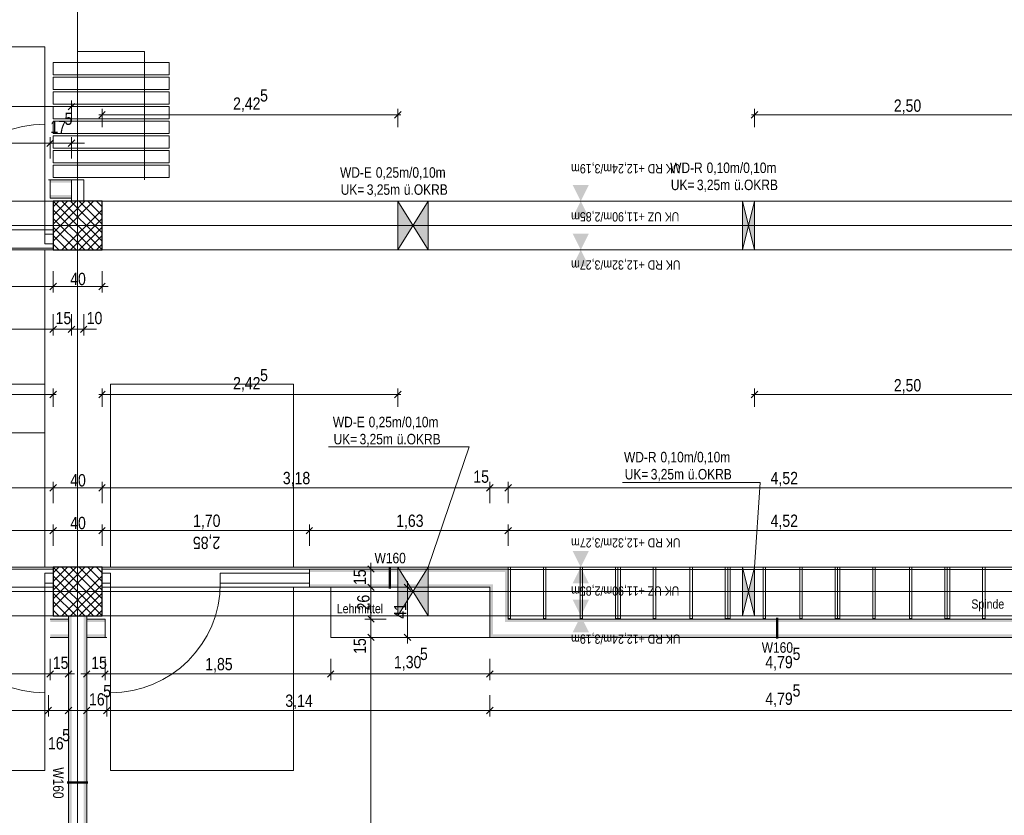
# Model space of a CAD drawing. Extents: x -620 to 300, y 62 to 1112.
# Tile 117 of 235: x -300 to -139, y 513 to 643. Entities that reach past the tile are written whole.
import ezdxf
from ezdxf.lldxf.tags import DXFTag

# ---------------------------------------------------------------- set-up
doc = ezdxf.new("R2010")
doc.units = 0
doc.layers.get('0').update_dxf_attribs({"lineweight": 13})
for name, color, linetype, lineweight, true_color in [('00 -Bauelemente -Gipskarton', 7, 'Continuous', 9, 0xff7fe6), ('30 -33 Aussenwände- 3 Aussenstützen', 7, 'Continuous', 50, 0x0000dd), ('30 -34 Innenwände- 11 Durchbruch', 4, 'Continuous', 9, 0x00ffff), ('30 -34 Innenwände- 2 nichttragend', 7, 'Continuous', 18, 0xff7fe6), ('30 -34 Innenwände- 4 Türen_Fenster', 9, 'Continuous', 15, 0x808080), ('30 -35 Decken- 1 Konstruktion-Träger- Stahlbeton', 7, 'Continuous', 13, 0x33aa00), ('30 -38 konstruktive Einbauten-Mobile Trennwand', 7, 'Continuous', 9, 0x944cff), ('60- 61 allgemeine Ausstattung- 1 Möbel', 9, 'Continuous', 9, 0x808080), ('70 -72 Beschriftung- 1 Beschriftung allgemein', 7, 'Continuous', 9, 0xff6633), ('70 -72 Beschriftung- 8 barrierefrei', 7, 'grob-A06CPVE1L0', 9, 0x888888), ('70 -76 Bemaßung- 2 Allgemein', 9, 'Continuous', 5, 0x808080)]:
    doc.layers.add(name, color=color, linetype=linetype, lineweight=lineweight, true_color=true_color)
doc.layers.add('70 -71 Achsen- 1 Gebäudeachsen', color=7, linetype='STRICHPUNKT2-A06CPVE5L0', lineweight=18)
doc.layers.add('70 -75 Raumstempel- 3 Wandstempel', color=7, linetype='Continuous', lineweight=50)
doc.styles.get("Standard").update_dxf_attribs({"font": 'ARIALN.TTF'})
tags = doc.linetypes.add('grob-A06CPVE1L0', pattern=[14, 3, -8, 3]).pattern_tags.tags
tags[8:9] = [DXFTag(74, 4), DXFTag(75, 0), DXFTag(340, '0'), DXFTag(46, 0.0), DXFTag(50, 0.0), DXFTag(44, 0.0), DXFTag(45, 0.0)]
tags[6:7] = [DXFTag(74, 4), DXFTag(75, 0), DXFTag(340, '0'), DXFTag(46, 0.0), DXFTag(50, 0.0), DXFTag(44, 0.0), DXFTag(45, 0.0)]
tags[4:5] = [DXFTag(74, 4), DXFTag(75, 0), DXFTag(340, '0'), DXFTag(46, 0.0), DXFTag(50, 0.0), DXFTag(44, 0.0), DXFTag(45, 0.0)]
tags = doc.linetypes.add('STRICHPUNKT2-A06CPVE5L0', pattern=[12.7, 6.35, -3.175, 0, -3.175]).pattern_tags.tags
tags[10:11] = [DXFTag(74, 4), DXFTag(75, 0), DXFTag(340, '0'), DXFTag(46, 0.0), DXFTag(50, 0.0), DXFTag(44, 0.0), DXFTag(45, 0.0)]
tags[8:9] = [DXFTag(74, 4), DXFTag(75, 0), DXFTag(340, '0'), DXFTag(46, 0.0), DXFTag(50, 0.0), DXFTag(44, 0.0), DXFTag(45, 0.0)]
tags[6:7] = [DXFTag(74, 4), DXFTag(75, 0), DXFTag(340, '0'), DXFTag(46, 0.0), DXFTag(50, 0.0), DXFTag(44, 0.0), DXFTag(45, 0.0)]
tags[4:5] = [DXFTag(74, 4), DXFTag(75, 0), DXFTag(340, '0'), DXFTag(46, 0.0), DXFTag(50, 0.0), DXFTag(44, 0.0), DXFTag(45, 0.0)]

# ---------------------------------------------------------------- blocks, each defined once
blk = doc.blocks.new('Referenz-A06CPVE6L0')
at = {"layer": '00 -Bauelemente -Gipskarton', "color": 0, "linetype": 'Continuous', "lineweight": 0, "ltscale": 0.13}
for p, q in [((-294.58, 608.5), (-294.58, 608.75)), ((-294.58, 608.25), (-294.58, 608.5)), ((-294.58, 606), (-294.58, 606.25)), ((-294.58, 605.75), (-294.58, 606)), ((-294.58, 552.9), (-294.58, 553.15)), ((-294.58, 552.65), (-294.58, 552.9)), ((-286.58, 553.15), (-286.58, 552.9)), ((-286.58, 552.9), (-286.58, 552.65)), ((-294.58, 550.4), (-294.58, 550.65)), ((-286.58, 550.65), (-286.58, 550.4)), ((-294.58, 550.15), (-294.58, 550.4)), ((-286.58, 550.4), (-286.58, 550.15))]:
    blk.add_line(p, q, dxfattribs=at)
for points in [[(-291.58, 616.95), (-295.08, 616.95), (-291.58, 616.7), (-295.08, 616.7)], [(-291.58, 616.7), (-295.08, 616.7), (-291.58, 616.45), (-295.08, 616.45)], [(-291.58, 614.45), (-295.08, 614.45), (-291.58, 614.2), (-295.08, 614.2)], [(-291.58, 614.2), (-295.08, 614.2), (-291.58, 613.95), (-295.08, 613.95)], [(-220.23, 552.9), (-219.98, 553.15), (-252.58, 552.9), (-252.58, 553.15)], [(-220.48, 552.65), (-220.23, 552.9), (-252.58, 552.65), (-252.58, 552.9)], [(-220.23, 544.7), (-220.23, 552.9), (-220.48, 544.45), (-220.48, 552.65)], [(-219.98, 544.95), (-219.98, 553.15), (-220.23, 544.7), (-220.23, 552.9)], [(-222.73, 550.4), (-222.48, 550.65), (-252.58, 550.4), (-252.58, 550.65)], [(-222.48, 542.45), (-222.48, 550.65), (-222.73, 542.2), (-222.73, 550.4)], [(-222.98, 550.15), (-222.73, 550.4), (-252.58, 550.15), (-252.58, 550.4)], [(-222.73, 542.2), (-222.73, 550.4), (-222.98, 541.95), (-222.98, 550.15)], [(-292.08, 544.7), (-292.08, 544.95), (-295.08, 544.7), (-295.08, 544.95)], [(-292.08, 544.45), (-292.08, 544.7), (-295.08, 544.45), (-295.08, 544.7)], [(-292.08, 388.45), (-291.83, 388.45), (-292.08, 545.45), (-291.83, 545.45)], [(-291.83, 388.45), (-291.58, 388.45), (-291.83, 545.45), (-291.58, 545.45)], [(-289.58, 388.45), (-289.33, 388.45), (-289.58, 545.45), (-289.33, 545.45)], [(-289.33, 388.45), (-289.08, 388.45), (-289.33, 545.45), (-289.08, 545.45)], [(-289.08, 544.7), (-286.08, 544.7), (-289.08, 544.95), (-286.08, 544.95)], [(-289.08, 544.45), (-286.08, 544.45), (-289.08, 544.7), (-286.08, 544.7)], [(-220.23, 544.7), (-220.48, 544.45), (-127.08, 544.7), (-127.08, 544.45)], [(-219.98, 544.95), (-220.23, 544.7), (-127.08, 544.95), (-127.08, 544.7)], [(-292.08, 542.2), (-292.08, 542.45), (-295.08, 542.2), (-295.08, 542.45)], [(-292.08, 541.95), (-292.08, 542.2), (-295.08, 541.95), (-295.08, 542.2)], [(-289.08, 542.2), (-286.08, 542.2), (-289.08, 542.45), (-286.08, 542.45)], [(-289.08, 541.95), (-286.08, 541.95), (-289.08, 542.2), (-286.08, 542.2)], [(-222.73, 542.2), (-222.98, 541.95), (-127.08, 542.2), (-127.08, 541.95)], [(-222.48, 542.45), (-222.73, 542.2), (-127.08, 542.45), (-127.08, 542.2)]]:
    blk.add_solid(points, dxfattribs=at)
at = {"layer": '30 -33 Aussenwände- 3 Aussenstützen', "color": 0, "lineweight": 9}
for p, q in [((-294.58, 613.45), (-286.58, 605.45)), ((-287.99, 613.45), (-294.58, 606.87)), ((-289.41, 613.45), (-294.58, 608.28)), ((-290.82, 613.45), (-294.58, 609.7)), ((-292.24, 613.45), (-294.58, 611.11)), ((-293.65, 613.45), (-294.58, 612.52)), ((-294.58, 612.04), (-287.99, 605.45)), ((-293.16, 613.45), (-286.58, 606.87)), ((-286.58, 612.04), (-293.16, 605.45)), ((-291.75, 613.45), (-286.58, 608.28)), ((-290.34, 613.45), (-286.58, 609.7)), ((-288.92, 613.45), (-286.58, 611.11)), ((-287.51, 613.45), (-286.58, 612.52)), ((-294.58, 610.62), (-289.41, 605.45)), ((-286.58, 610.62), (-291.75, 605.45)), ((-290.58, 610.45), (-290.58, 608.45)), ((-294.58, 609.21), (-290.82, 605.45)), ((-291.58, 609.45), (-289.58, 609.45)), ((-286.58, 609.21), (-290.34, 605.45)), ((-294.58, 607.8), (-292.24, 605.45)), ((-286.58, 607.8), (-288.92, 605.45)), ((-294.58, 606.38), (-293.65, 605.45)), ((-286.58, 606.38), (-287.51, 605.45)), ((-294.58, 553.45), (-286.58, 545.45)), ((-287.99, 553.45), (-294.58, 546.87)), ((-289.41, 553.45), (-294.58, 548.28)), ((-290.82, 553.45), (-294.58, 549.7)), ((-292.24, 553.45), (-294.58, 551.11)), ((-293.65, 553.45), (-294.58, 552.52)), ((-293.16, 553.45), (-286.58, 546.87)), ((-291.75, 553.45), (-286.58, 548.28)), ((-290.34, 553.45), (-286.58, 549.7)), ((-288.92, 553.45), (-286.58, 551.11)), ((-287.51, 553.45), (-286.58, 552.52)), ((-294.58, 552.04), (-287.99, 545.45)), ((-294.58, 550.62), (-289.41, 545.45)), ((-286.58, 552.04), (-293.16, 545.45)), ((-286.58, 550.62), (-291.75, 545.45)), ((-294.58, 549.21), (-290.82, 545.45)), ((-291.58, 549.45), (-289.58, 549.45)), ((-290.58, 550.45), (-290.58, 548.45)), ((-286.58, 549.21), (-290.34, 545.45)), ((-294.58, 547.8), (-292.24, 545.45)), ((-286.58, 547.8), (-288.92, 545.45)), ((-294.58, 546.38), (-293.65, 545.45)), ((-286.58, 546.38), (-287.51, 545.45))]:
    blk.add_line(p, q, dxfattribs=at)
at = {"layer": '30 -33 Aussenwände- 3 Aussenstützen', "color": 0, "linetype": 'Continuous', "lineweight": 25, "ltscale": 0.25}
for p, q in [((-286.58, 613.45), (-294.58, 613.45)), ((-294.58, 613.45), (-294.58, 605.45)), ((-286.58, 605.45), (-286.58, 613.45)), ((-294.58, 605.45), (-286.58, 605.45)), ((-286.58, 553.45), (-294.58, 553.45)), ((-294.58, 553.45), (-294.58, 545.45)), ((-286.58, 545.45), (-286.58, 553.45)), ((-294.58, 545.45), (-286.58, 545.45))]:
    blk.add_line(p, q, dxfattribs=at)
at = {"layer": '30 -34 Innenwände- 11 Durchbruch', "color": 0, "linetype": 'Continuous', "ltscale": 0.13}
for p, q in [((-238.08, 613.45), (-233.08, 613.45)), ((-233.08, 613.45), (-238.08, 605.45)), ((-233.08, 605.45), (-238.08, 613.45)), ((-238.08, 605.45), (-238.08, 613.45)), ((-233.08, 605.45), (-233.08, 613.45)), ((-181.58, 613.45), (-179.58, 613.45)), ((-179.58, 613.45), (-181.58, 605.45)), ((-179.58, 605.45), (-181.58, 613.45)), ((-181.58, 605.45), (-181.58, 613.45)), ((-179.58, 605.45), (-179.58, 613.45)), ((-238.08, 605.45), (-233.08, 605.45)), ((-181.58, 605.45), (-179.58, 605.45)), ((-249.43, 573.19), (-226.4, 573.19)), ((-226.4, 573.19), (-233.08, 553.45)), ((-201.26, 567.35), (-178.65, 567.35)), ((-179.58, 553.45), (-178.65, 567.35)), ((-238.08, 553.45), (-233.08, 553.45)), ((-233.08, 553.45), (-238.08, 545.45)), ((-233.08, 545.45), (-238.08, 553.45)), ((-238.08, 545.45), (-238.08, 553.45)), ((-233.08, 545.45), (-233.08, 553.45)), ((-181.58, 553.45), (-179.58, 553.45)), ((-179.58, 553.45), (-181.58, 545.45)), ((-179.58, 545.45), (-181.58, 553.45)), ((-181.58, 545.45), (-181.58, 553.45)), ((-179.58, 545.45), (-179.58, 553.45)), ((-238.08, 545.45), (-233.08, 545.45)), ((-181.58, 545.45), (-179.58, 545.45))]:
    blk.add_line(p, q, dxfattribs=at)
for points in [[(-238.08, 605.45), (-238.08, 613.45), (-235.58, 609.45)], [(-233.08, 613.45), (-233.08, 605.45), (-235.58, 609.45)], [(-181.58, 605.45), (-181.58, 613.45), (-180.58, 609.45)], [(-179.58, 605.45), (-180.58, 609.45), (-179.58, 613.45)], [(-238.08, 545.45), (-238.08, 553.45), (-235.58, 549.45)], [(-233.08, 553.45), (-233.08, 545.45), (-235.58, 549.45)], [(-181.58, 545.45), (-181.58, 553.45), (-180.58, 549.45)], [(-179.58, 545.45), (-180.58, 549.45), (-179.58, 553.45)]]:
    blk.add_solid(points, dxfattribs=at)
at = {"layer": '30 -34 Innenwände- 2 nichttragend', "color": 0, "linetype": 'Continuous', "ltscale": 0.18}
for p, q in [((-295.38, 616.95), (-295.08, 616.95)), ((-295.08, 616.95), (-291.58, 616.95)), ((-295.08, 616.95), (-295.08, 616.7)), ((-291.58, 613.95), (-291.58, 616.95)), ((-295.08, 616.7), (-295.08, 616.45)), ((-295.08, 616.45), (-295.08, 614.45)), ((-295.08, 614.45), (-295.08, 614.2)), ((-295.08, 614.2), (-295.08, 613.95)), ((-295.08, 613.95), (-291.58, 613.95)), ((-294.58, 608.75), (-294.58, 606)), ((-294.58, 608.75), (-294.58, 608.5)), ((-294.58, 608.5), (-294.58, 608.25)), ((-294.58, 608.25), (-294.58, 606.25)), ((-294.58, 606.25), (-294.58, 606)), ((-294.58, 606), (-294.58, 605.75)), ((-294.58, 606), (-294.58, 605.75)), ((-294.58, 553.15), (-294.58, 550.4)), ((-294.58, 553.15), (-294.58, 552.9)), ((-294.58, 552.9), (-294.58, 552.65)), ((-294.58, 552.65), (-294.58, 550.65)), ((-286.58, 552.9), (-286.58, 553.15)), ((-286.58, 552.9), (-286.58, 553.15)), ((-286.58, 552.65), (-286.58, 552.9)), ((-286.58, 550.15), (-286.58, 552.9)), ((-286.58, 550.65), (-286.58, 552.65)), ((-252.58, 553.15), (-219.98, 553.15)), ((-252.58, 552.9), (-252.58, 553.15)), ((-252.58, 552.9), (-252.58, 553.15)), ((-252.58, 552.65), (-252.58, 552.9)), ((-252.58, 550.15), (-252.58, 552.9)), ((-252.58, 550.65), (-252.58, 552.65)), ((-129.58, 553.45), (-219.98, 553.45)), ((-219.98, 553.15), (-219.98, 544.95)), ((-294.58, 550.65), (-294.58, 550.4)), ((-286.58, 550.4), (-286.58, 550.65)), ((-252.58, 550.4), (-252.58, 550.65)), ((-294.58, 550.4), (-294.58, 550.15)), ((-294.58, 550.4), (-294.58, 550.15)), ((-286.58, 550.15), (-286.58, 550.4)), ((-252.58, 550.15), (-252.58, 550.4)), ((-252.58, 550.15), (-222.98, 550.15)), ((-222.98, 550.15), (-222.98, 541.95)), ((-292.08, 544.95), (-295.08, 544.95)), ((-289.08, 545.45), (-292.08, 545.45)), ((-292.08, 388.45), (-292.08, 545.45)), ((-292.08, 544.95), (-292.08, 541.95)), ((-289.08, 388.45), (-289.08, 545.45)), ((-286.08, 544.95), (-289.08, 544.95)), ((-286.08, 544.95), (-286.08, 544.7)), ((-286.08, 544.7), (-286.08, 544.45)), ((-286.08, 542.45), (-286.08, 544.45)), ((-127.08, 544.95), (-219.98, 544.95)), ((-292.08, 541.95), (-295.08, 541.95)), ((-286.08, 541.95), (-289.08, 541.95)), ((-286.08, 542.45), (-286.08, 542.2)), ((-286.08, 542.2), (-286.08, 541.95)), ((-285.78, 541.95), (-286.08, 541.95)), ((-127.08, 541.95), (-222.98, 541.95))]:
    blk.add_line(p, q, dxfattribs=at)
at = {"layer": '30 -34 Innenwände- 4 Türen_Fenster', "color": 0, "linetype": 'grob-A06CPVE1L0', "ltscale": 0.15}
for p, q in [((-295.98, 608.05), (-295.98, 626.05)), ((-294.58, 608.75), (-328.58, 608.75)), ((-294.58, 605.75), (-328.58, 605.75)), ((-294.58, 553.15), (-328.58, 553.15)), ((-286.58, 553.15), (-252.58, 553.15)), ((-295.98, 550.85), (-295.98, 532.85)), ((-285.18, 550.85), (-285.18, 532.85)), ((-294.58, 550.15), (-328.58, 550.15)), ((-286.58, 550.15), (-252.58, 550.15))]:
    blk.add_line(p, q, dxfattribs=at)
at = {"layer": '30 -34 Innenwände- 4 Türen_Fenster', "color": 0, "linetype": 'Continuous', "ltscale": 0.15}
for p, q in [((-295.98, 606.45), (-295.98, 608.05)), ((-295.98, 608.05), (-294.58, 608.05)), ((-294.58, 608.05), (-294.58, 606.45)), ((-294.58, 606.45), (-295.98, 606.45)), ((-295.98, 550.85), (-295.98, 552.45)), ((-295.98, 552.45), (-294.58, 552.45)), ((-294.58, 552.45), (-294.58, 550.85)), ((-286.58, 552.45), (-285.18, 552.45)), ((-286.58, 550.85), (-286.58, 552.45)), ((-285.18, 552.45), (-285.18, 550.85)), ((-267.18, 552.45), (-252.58, 552.45)), ((-267.18, 550.85), (-267.18, 552.45)), ((-252.58, 552.45), (-252.58, 550.85)), ((-294.58, 550.85), (-295.98, 550.85)), ((-285.18, 550.85), (-286.58, 550.85)), ((-252.58, 550.85), (-267.18, 550.85))]:
    blk.add_line(p, q, dxfattribs=at)
at = {"layer": '30 -34 Innenwände- 4 Türen_Fenster', "color": 0, "linetype": 'grob-A06CPVE1L0', "ltscale": 0.15}
for centre, major_axis in [((-295.98, 608.05), (0, 18)), ((-295.98, 550.85), (-18, 0)), ((-285.18, 550.85), (0, -18))]:
    blk.add_ellipse(centre, major_axis=major_axis, ratio=1, start_param=0, end_param=1.570796, dxfattribs=at)
at = {"layer": '30 -35 Decken- 1 Konstruktion-Träger- Stahlbeton', "color": 0, "linetype": 'grob-A06CPVE1L0', "lineweight": -2, "ltscale": 0.13}
for p, q in [((35.42, 613.45), (-451.58, 613.45)), ((35.42, 605.45), (-451.58, 605.45)), ((-451.58, 553.45), (35.42, 553.45)), ((-451.58, 545.45), (35.42, 545.45))]:
    blk.add_line(p, q, dxfattribs=at)
at = {"layer": '30 -38 konstruktive Einbauten-Mobile Trennwand', "color": 0, "linetype": 'grob-A06CPVE1L0', "ltscale": 0.13}
for p, q in [((-290.58, 616.95), (-290.58, 768.85)), ((-279.59, 637.95), (-290.58, 637.95)), ((-279.59, 616.95), (-279.59, 637.95))]:
    blk.add_line(p, q, dxfattribs=at)
at = {"layer": '30 -38 konstruktive Einbauten-Mobile Trennwand', "color": 0, "linetype": 'Continuous', "ltscale": 0.13}
for p, q in [((-294.58, 634.15), (-294.58, 636.15)), ((-294.58, 636.15), (-275.59, 636.15)), ((-275.59, 636.15), (-275.59, 634.15)), ((-275.59, 634.15), (-294.58, 634.15)), ((-294.58, 631.75), (-294.58, 633.75)), ((-294.58, 633.75), (-275.59, 633.75)), ((-275.59, 633.75), (-275.59, 631.75)), ((-275.59, 631.75), (-294.58, 631.75)), ((-294.58, 629.35), (-294.58, 631.35)), ((-294.58, 631.35), (-275.59, 631.35)), ((-275.59, 631.35), (-275.59, 629.35)), ((-275.59, 629.35), (-294.58, 629.35)), ((-294.58, 626.95), (-294.58, 628.95)), ((-294.58, 628.95), (-275.59, 628.95)), ((-275.59, 628.95), (-275.59, 626.95)), ((-275.59, 626.95), (-294.58, 626.95)), ((-294.58, 624.55), (-294.58, 626.55)), ((-294.58, 626.55), (-275.59, 626.55)), ((-275.59, 626.55), (-275.59, 624.55)), ((-275.59, 624.55), (-294.58, 624.55)), ((-294.58, 622.15), (-294.58, 624.15)), ((-294.58, 624.15), (-275.59, 624.15)), ((-275.59, 624.15), (-275.59, 622.15)), ((-275.59, 622.15), (-294.58, 622.15)), ((-294.58, 619.75), (-294.58, 621.75)), ((-294.58, 621.75), (-275.59, 621.75)), ((-275.59, 621.75), (-275.59, 619.75)), ((-275.59, 619.75), (-294.58, 619.75)), ((-294.58, 617.35), (-294.58, 619.35)), ((-294.58, 619.35), (-275.59, 619.35)), ((-275.59, 619.35), (-275.59, 617.35)), ((-275.59, 617.35), (-294.58, 617.35)), ((-291.58, 616.95), (-289.58, 616.95)), ((-291.58, 613.45), (-291.58, 616.95)), ((-289.58, 616.95), (-289.58, 613.45)), ((-289.58, 613.45), (-291.58, 613.45))]:
    blk.add_line(p, q, dxfattribs=at)
at = {"layer": '60- 61 allgemeine Ausstattung- 1 Möbel', "color": 0, "linetype": 'grob-A06CPVE1L0', "lineweight": 15, "ltscale": 0.15}
for p, q in [((-219.98, 545.05), (-219.98, 553.45)), ((-219.98, 553.45), (-219.58, 553.45)), ((-219.98, 553.05), (-219.98, 553.45)), ((-219.98, 553.45), (-129.98, 553.45)), ((-129.98, 553.05), (-219.98, 553.05)), ((-219.58, 553.45), (-219.58, 545.05)), ((-214.18, 545.05), (-214.18, 553.45)), ((-214.18, 553.45), (-213.78, 553.45)), ((-213.78, 553.45), (-213.78, 545.05)), ((-208.18, 545.05), (-208.18, 553.45)), ((-208.18, 553.45), (-207.78, 553.45)), ((-207.78, 553.45), (-207.78, 545.05)), ((-202.38, 545.05), (-202.38, 553.45)), ((-202.38, 553.45), (-201.98, 553.45)), ((-201.98, 545.05), (-201.98, 553.45)), ((-201.98, 553.45), (-201.58, 553.45)), ((-201.98, 553.45), (-201.98, 545.05)), ((-201.58, 553.45), (-201.58, 545.05)), ((-196.18, 545.05), (-196.18, 553.45)), ((-196.18, 553.45), (-195.78, 553.45)), ((-195.78, 553.45), (-195.78, 545.05)), ((-190.18, 545.05), (-190.18, 553.45)), ((-190.18, 553.45), (-189.78, 553.45)), ((-189.78, 553.45), (-189.78, 545.05)), ((-184.38, 545.05), (-184.38, 553.45)), ((-184.38, 553.45), (-183.98, 553.45)), ((-183.98, 545.05), (-183.98, 553.45)), ((-183.98, 553.45), (-183.58, 553.45)), ((-183.98, 553.45), (-183.98, 545.05)), ((-183.58, 553.45), (-183.58, 545.05)), ((-178.18, 545.05), (-178.18, 553.45)), ((-178.18, 553.45), (-177.78, 553.45)), ((-177.78, 553.45), (-177.78, 545.05)), ((-172.18, 545.05), (-172.18, 553.45)), ((-172.18, 553.45), (-171.78, 553.45)), ((-171.78, 553.45), (-171.78, 545.05)), ((-166.38, 545.05), (-166.38, 553.45)), ((-166.38, 553.45), (-165.98, 553.45)), ((-165.98, 545.05), (-165.98, 553.45)), ((-165.98, 553.45), (-165.58, 553.45)), ((-165.98, 553.45), (-165.98, 545.05)), ((-165.58, 553.45), (-165.58, 545.05)), ((-160.18, 545.05), (-160.18, 553.45)), ((-160.18, 553.45), (-159.78, 553.45)), ((-159.78, 553.45), (-159.78, 545.05)), ((-154.18, 545.05), (-154.18, 553.45)), ((-154.18, 553.45), (-153.78, 553.45)), ((-153.78, 553.45), (-153.78, 545.05)), ((-148.38, 545.05), (-148.38, 553.45)), ((-148.38, 553.45), (-147.98, 553.45)), ((-147.98, 553.45), (-147.98, 545.05)), ((-147.98, 545.05), (-147.98, 553.45)), ((-147.98, 553.45), (-147.58, 553.45)), ((-147.58, 553.45), (-147.58, 545.05)), ((-142.18, 545.05), (-142.18, 553.45)), ((-142.18, 553.45), (-141.78, 553.45)), ((-141.78, 553.45), (-141.78, 545.05)), ((-219.58, 545.05), (-219.98, 545.05)), ((-213.78, 545.05), (-214.18, 545.05)), ((-207.78, 545.05), (-208.18, 545.05)), ((-201.98, 545.05), (-202.38, 545.05)), ((-201.58, 545.05), (-201.98, 545.05)), ((-195.78, 545.05), (-196.18, 545.05)), ((-189.78, 545.05), (-190.18, 545.05)), ((-183.98, 545.05), (-184.38, 545.05)), ((-183.58, 545.05), (-183.98, 545.05)), ((-177.78, 545.05), (-178.18, 545.05)), ((-171.78, 545.05), (-172.18, 545.05)), ((-165.98, 545.05), (-166.38, 545.05)), ((-165.58, 545.05), (-165.98, 545.05)), ((-159.78, 545.05), (-160.18, 545.05)), ((-153.78, 545.05), (-154.18, 545.05)), ((-147.98, 545.05), (-148.38, 545.05)), ((-147.58, 545.05), (-147.98, 545.05)), ((-141.78, 545.05), (-142.18, 545.05))]:
    blk.add_line(p, q, dxfattribs=at)
at = {"layer": '60- 61 allgemeine Ausstattung- 1 Möbel', "color": 0, "lineweight": 15}
for p, q in [((-249.08, 550.15), (-222.98, 550.15)), ((-249.08, 541.95), (-249.08, 550.15)), ((-222.98, 550.15), (-222.98, 541.95)), ((-222.98, 541.95), (-249.08, 541.95))]:
    blk.add_line(p, q, dxfattribs=at)
at = {"layer": '70 -71 Achsen- 1 Gebäudeachsen', "color": 0, "linetype": 'STRICHPUNKT2-A06CPVE5L0', "ltscale": 0.18}
for p, q in [((-290.58, 1084.39), (-290.58, 84.95)), ((-538.63, 609.45), (76.59, 609.45)), ((-538.63, 549.45), (76.59, 549.45))]:
    blk.add_line(p, q, dxfattribs=at)
at = {"layer": '70 -72 Beschriftung- 8 barrierefrei', "color": 0, "linetype": 'grob-A06CPVE1L0', "ltscale": 0.13}
for p, q in [((-325.98, 638.75), (-295.98, 638.75)), ((-295.98, 638.75), (-295.98, 608.75)), ((-295.98, 608.75), (-325.98, 608.75)), ((-325.98, 605.45), (-295.98, 605.45)), ((-295.98, 605.45), (-295.98, 575.45)), ((-325.98, 583.45), (-295.98, 583.45)), ((-295.98, 583.45), (-295.98, 553.45)), ((-285.18, 553.45), (-285.18, 583.45)), ((-285.18, 583.45), (-255.18, 583.45)), ((-255.18, 583.45), (-255.18, 553.45)), ((-295.98, 575.45), (-325.98, 575.45)), ((-295.98, 553.45), (-325.98, 553.45)), ((-255.18, 553.45), (-285.18, 553.45)), ((-325.98, 550.15), (-295.98, 550.15)), ((-295.98, 550.15), (-295.98, 520.15)), ((-285.18, 520.15), (-285.18, 550.15)), ((-285.18, 550.15), (-255.18, 550.15)), ((-255.18, 550.15), (-255.18, 520.15)), ((-295.98, 520.15), (-325.98, 520.15)), ((-255.18, 520.15), (-285.18, 520.15))]:
    blk.add_line(p, q, dxfattribs=at)
at = {"layer": '70 -75 Raumstempel- 3 Wandstempel', "color": 0, "linetype": 'Continuous', "ltscale": 0.5}
for p, q in [((-239.39, 553.35), (-239.39, 549.95)), ((-175.9, 541.75), (-175.9, 545.15)), ((-292.28, 518.15), (-288.88, 518.15))]:
    blk.add_line(p, q, dxfattribs=at)
at = {"layer": '70 -76 Bemaßung- 2 Allgemein', "color": 0, "linetype": 'Continuous', "ltscale": 0.13}
for p, q in [((-291.58, 626.45), (-291.58, 629.95)), ((-292.64, 628.95), (-452.02, 628.95)), ((-290.58, 628.95), (-292.64, 628.95)), ((-287.11, 627.06), (-286.05, 628.12)), ((-286.58, 625.59), (-286.58, 628.59)), ((-237.55, 628.12), (-238.61, 627.06)), ((-238.08, 625.59), (-238.08, 628.59)), ((-180.11, 627.06), (-179.05, 628.12)), ((-179.58, 625.59), (-179.58, 628.59)), ((-287.08, 627.59), (-285.52, 627.59)), ((-239.14, 627.59), (-285.52, 627.59)), ((-237.58, 627.59), (-239.14, 627.59)), ((-180.08, 627.59), (-178.52, 627.59)), ((-130.64, 627.59), (-178.52, 627.59)), ((-295.08, 620.45), (-295.08, 623.95)), ((-295.08, 620.45), (-295.08, 623.95)), ((-291.58, 620.45), (-291.58, 623.95)), ((-296.14, 622.95), (-357.12, 622.95)), ((-296.14, 622.95), (-297.2, 622.95)), ((-294.08, 622.95), (-296.14, 622.95)), ((-294.08, 622.95), (-296.14, 622.95)), ((-291.58, 622.95), (-295.08, 622.95)), ((-292.58, 622.95), (-290.52, 622.95)), ((-290.52, 622.95), (-289.46, 622.95)), ((-294.58, 601.95), (-294.58, 598.45)), ((-294.58, 601.95), (-294.58, 598.45)), ((-286.58, 601.95), (-286.58, 598.45)), ((-295.64, 599.45), (-327.52, 599.45)), ((-293.58, 599.45), (-295.64, 599.45)), ((-295.58, 599.45), (-293.52, 599.45)), ((-287.64, 599.45), (-293.52, 599.45)), ((-285.58, 599.45), (-287.64, 599.45)), ((-294.58, 594.95), (-294.58, 591.45)), ((-294.58, 594.95), (-294.58, 591.45)), ((-291.58, 594.95), (-291.58, 591.45)), ((-291.58, 594.95), (-291.58, 591.45)), ((-289.58, 594.95), (-289.58, 591.45)), ((-295.64, 592.45), (-360.12, 592.45)), ((-293.58, 592.45), (-295.64, 592.45)), ((-295.58, 592.45), (-293.52, 592.45)), ((-292.64, 592.45), (-293.7, 592.45)), ((-292.64, 592.45), (-293.52, 592.45)), ((-290.58, 592.45), (-292.64, 592.45)), ((-290.58, 592.45), (-292.64, 592.45)), ((-289.58, 592.45), (-291.58, 592.45)), ((-290.58, 592.45), (-288.52, 592.45)), ((-288.52, 592.45), (-287.46, 592.45)), ((-295.64, 581.76), (-343.52, 581.76)), ((-294.08, 581.76), (-295.64, 581.76)), ((-294.05, 582.29), (-295.11, 581.23)), ((-294.58, 579.76), (-294.58, 582.76)), ((-287.11, 581.23), (-286.05, 582.29)), ((-287.08, 581.76), (-285.52, 581.76)), ((-286.58, 579.76), (-286.58, 582.76)), ((-239.14, 581.76), (-285.52, 581.76)), ((-237.58, 581.76), (-239.14, 581.76)), ((-237.55, 582.29), (-238.61, 581.23)), ((-238.08, 579.76), (-238.08, 582.76)), ((-180.11, 581.23), (-179.05, 582.29)), ((-180.08, 581.76), (-178.52, 581.76)), ((-179.58, 579.76), (-179.58, 582.76)), ((-130.64, 581.76), (-178.52, 581.76)), ((-294.58, 563.95), (-294.58, 567.45)), ((-294.58, 563.95), (-294.58, 567.45)), ((-286.58, 563.95), (-286.58, 567.45)), ((-286.58, 563.95), (-286.58, 567.45)), ((-222.98, 563.95), (-222.98, 567.45)), ((-222.98, 563.95), (-222.98, 567.45)), ((-219.98, 563.95), (-219.98, 567.45)), ((-219.98, 563.95), (-219.98, 567.45)), ((-295.64, 566.45), (-352.12, 566.45)), ((-293.58, 566.45), (-295.64, 566.45)), ((-295.58, 566.45), (-293.52, 566.45)), ((-287.64, 566.45), (-293.52, 566.45)), ((-285.58, 566.45), (-287.64, 566.45)), ((-287.58, 566.45), (-285.52, 566.45)), ((-224.04, 566.45), (-285.52, 566.45)), ((-224.04, 566.45), (-225.1, 566.45)), ((-221.98, 566.45), (-224.04, 566.45)), ((-221.98, 566.45), (-224.04, 566.45)), ((-219.98, 566.45), (-222.98, 566.45)), ((-220.98, 566.45), (-218.92, 566.45)), ((-220.98, 566.45), (-218.92, 566.45)), ((-218.92, 566.45), (-217.86, 566.45)), ((-130.64, 566.45), (-218.92, 566.45)), ((-294.58, 556.95), (-294.58, 560.45)), ((-294.58, 556.95), (-294.58, 560.45)), ((-286.58, 556.95), (-286.58, 560.45)), ((-286.58, 556.95), (-286.58, 560.45)), ((-252.58, 556.95), (-252.58, 560.45)), ((-252.58, 556.95), (-252.58, 560.45)), ((-219.98, 556.95), (-219.98, 560.45)), ((-219.98, 556.95), (-219.98, 560.45)), ((-295.64, 559.45), (-327.52, 559.45)), ((-293.58, 559.45), (-295.64, 559.45)), ((-295.58, 559.45), (-293.52, 559.45)), ((-287.64, 559.45), (-293.52, 559.45)), ((-285.58, 559.45), (-287.64, 559.45)), ((-287.58, 559.45), (-285.52, 559.45)), ((-253.64, 559.45), (-285.52, 559.45)), ((-251.58, 559.45), (-253.64, 559.45)), ((-253.58, 559.45), (-251.52, 559.45)), ((-221.04, 559.45), (-251.52, 559.45)), ((-218.98, 559.45), (-221.04, 559.45)), ((-220.98, 559.45), (-218.92, 559.45)), ((-130.64, 559.45), (-218.92, 559.45)), ((-242.48, 554.15), (-242.48, 552.09)), ((-239.98, 553.15), (-243.48, 553.15)), ((-242.48, 551.21), (-242.48, 552.09)), ((-242.48, 549.15), (-242.48, 551.21)), ((-242.48, 551.15), (-242.48, 549.09)), ((-236.48, 551.15), (-236.48, 549.09)), ((-239.98, 550.15), (-243.48, 550.15)), ((-239.98, 550.15), (-243.48, 550.15)), ((-242.48, 546.01), (-242.48, 549.09)), ((-233.98, 550.15), (-237.48, 550.15)), ((-236.48, 549.09), (-236.48, 543.01)), ((-242.48, 546.01), (-242.48, 547.07)), ((-242.48, 543.95), (-242.48, 546.01)), ((-242.48, 543.95), (-242.48, 546.01)), ((-239.98, 544.95), (-243.48, 544.95)), ((-239.98, 544.95), (-243.48, 544.95)), ((-242.48, 541.95), (-242.48, 544.95)), ((-242.48, 542.95), (-242.48, 540.89)), ((-242.48, 542.95), (-242.48, 540.89)), ((-236.48, 540.95), (-236.48, 543.01)), ((-239.98, 541.95), (-243.48, 541.95)), ((-239.98, 541.95), (-243.48, 541.95)), ((-242.48, 540.89), (-242.48, 539.83)), ((-242.48, 389.51), (-242.48, 540.89)), ((-233.98, 541.95), (-237.48, 541.95)), ((-295.08, 538.45), (-295.08, 534.95)), ((-295.08, 538.45), (-295.08, 534.95)), ((-292.08, 538.45), (-292.08, 534.95)), ((-289.08, 538.45), (-289.08, 534.95)), ((-286.08, 538.45), (-286.08, 534.95)), ((-286.08, 538.45), (-286.08, 534.95)), ((-249.08, 538.45), (-249.08, 534.95)), ((-249.08, 538.45), (-249.08, 534.95)), ((-222.98, 538.45), (-222.98, 534.95)), ((-222.98, 538.45), (-222.98, 534.95)), ((-296.14, 535.95), (-331.02, 535.95)), ((-294.08, 535.95), (-296.14, 535.95)), ((-296.08, 535.95), (-294.02, 535.95)), ((-293.14, 535.95), (-294.02, 535.95)), ((-291.08, 535.95), (-293.14, 535.95)), ((-290.08, 535.95), (-288.02, 535.95)), ((-287.14, 535.95), (-288.02, 535.95)), ((-285.08, 535.95), (-287.14, 535.95)), ((-287.08, 535.95), (-285.02, 535.95)), ((-250.14, 535.95), (-285.02, 535.95)), ((-248.08, 535.95), (-250.14, 535.95)), ((-250.08, 535.95), (-248.02, 535.95)), ((-224.04, 535.95), (-248.02, 535.95)), ((-221.98, 535.95), (-224.04, 535.95)), ((-223.98, 535.95), (-221.92, 535.95)), ((-128.14, 535.95), (-221.92, 535.95)), ((-295.38, 532.45), (-295.38, 528.95)), ((-295.38, 532.45), (-295.38, 528.95)), ((-292.08, 532.45), (-292.08, 528.95)), ((-289.08, 532.45), (-289.08, 528.95)), ((-285.78, 532.45), (-285.78, 528.95)), ((-285.78, 532.45), (-285.78, 528.95)), ((-222.98, 532.45), (-222.98, 528.95)), ((-222.98, 532.45), (-222.98, 528.95)), ((-296.44, 529.95), (-352.12, 529.95)), ((-296.44, 529.95), (-297.5, 529.95)), ((-294.38, 529.95), (-296.44, 529.95)), ((-294.38, 529.95), (-296.44, 529.95)), ((-292.08, 529.95), (-295.38, 529.95)), ((-293.08, 529.95), (-291.02, 529.95)), ((-291.02, 529.95), (-289.96, 529.95)), ((-290.08, 529.95), (-288.02, 529.95)), ((-286.84, 529.95), (-288.02, 529.95)), ((-284.78, 529.95), (-286.84, 529.95)), ((-286.78, 529.95), (-284.72, 529.95)), ((-224.04, 529.95), (-284.72, 529.95)), ((-221.98, 529.95), (-224.04, 529.95)), ((-223.98, 529.95), (-221.92, 529.95)), ((-128.14, 529.95), (-221.92, 529.95))]:
    blk.add_line(p, q, dxfattribs=at)
at = {"layer": '70 -76 Bemaßung- 2 Allgemein', "color": 0, "linetype": 'Continuous', "lineweight": 20, "ltscale": 0.2}
for p, q in [((-291.05, 629.48), (-292.11, 628.42)), ((-294.55, 623.48), (-295.61, 622.42)), ((-294.55, 623.48), (-295.61, 622.42)), ((-292.11, 622.42), (-291.05, 623.48)), ((-294.05, 599.98), (-295.11, 598.92)), ((-295.11, 598.92), (-294.05, 599.98)), ((-286.05, 599.98), (-287.11, 598.92)), ((-294.05, 592.98), (-295.11, 591.92)), ((-295.11, 591.92), (-294.05, 592.98)), ((-291.05, 592.98), (-292.11, 591.92)), ((-291.05, 592.98), (-292.11, 591.92)), ((-290.11, 591.92), (-289.05, 592.98)), ((-294.05, 566.98), (-295.11, 565.92)), ((-295.11, 565.92), (-294.05, 566.98)), ((-286.05, 566.98), (-287.11, 565.92)), ((-287.11, 565.92), (-286.05, 566.98)), ((-222.45, 566.98), (-223.51, 565.92)), ((-222.45, 566.98), (-223.51, 565.92)), ((-220.51, 565.92), (-219.45, 566.98)), ((-220.51, 565.92), (-219.45, 566.98)), ((-294.05, 559.98), (-295.11, 558.92)), ((-295.11, 558.92), (-294.05, 559.98)), ((-286.05, 559.98), (-287.11, 558.92)), ((-287.11, 558.92), (-286.05, 559.98)), ((-252.05, 559.98), (-253.11, 558.92)), ((-253.11, 558.92), (-252.05, 559.98)), ((-219.45, 559.98), (-220.51, 558.92)), ((-220.51, 558.92), (-219.45, 559.98)), ((-243.01, 553.68), (-241.95, 552.62)), ((-241.95, 549.62), (-243.01, 550.68)), ((-243.01, 550.68), (-241.95, 549.62)), ((-237.01, 550.68), (-235.95, 549.62)), ((-241.95, 544.42), (-243.01, 545.48)), ((-241.95, 544.42), (-243.01, 545.48)), ((-243.01, 542.48), (-241.95, 541.42)), ((-243.01, 542.48), (-241.95, 541.42)), ((-235.95, 541.42), (-237.01, 542.48)), ((-294.55, 536.48), (-295.61, 535.42)), ((-295.61, 535.42), (-294.55, 536.48)), ((-291.55, 536.48), (-292.61, 535.42)), ((-289.61, 535.42), (-288.55, 536.48)), ((-285.55, 536.48), (-286.61, 535.42)), ((-286.61, 535.42), (-285.55, 536.48)), ((-248.55, 536.48), (-249.61, 535.42)), ((-249.61, 535.42), (-248.55, 536.48)), ((-222.45, 536.48), (-223.51, 535.42)), ((-223.51, 535.42), (-222.45, 536.48)), ((-294.85, 530.48), (-295.91, 529.42)), ((-294.85, 530.48), (-295.91, 529.42)), ((-292.61, 529.42), (-291.55, 530.48)), ((-289.61, 529.42), (-288.55, 530.48)), ((-285.25, 530.48), (-286.31, 529.42)), ((-286.31, 529.42), (-285.25, 530.48)), ((-222.45, 530.48), (-223.51, 529.42)), ((-223.51, 529.42), (-222.45, 530.48))]:
    blk.add_line(p, q, dxfattribs=at)
at = {"layer": '70 -76 Bemaßung- 2 Allgemein', "color": 0, "lineweight": 0}
for points in [[(-209.41, 616.12), (-208.08, 613.45), (-206.74, 616.12)], [(-209.41, 610.78), (-208.08, 613.45), (-206.74, 610.78)], [(-209.41, 608.12), (-208.08, 605.45), (-206.74, 608.12)], [(-209.41, 602.78), (-208.08, 605.45), (-206.74, 602.78)], [(-209.41, 556.12), (-208.08, 553.45), (-206.74, 556.12)], [(-209.41, 550.78), (-208.08, 553.45), (-206.74, 550.78)], [(-209.41, 548.12), (-208.08, 545.45), (-206.74, 548.12)], [(-209.41, 542.78), (-208.08, 545.45), (-206.74, 542.78)]]:
    blk.add_solid(points, dxfattribs=at)
at = {"layer": '30 -34 Innenwände- 11 Durchbruch', "color": 0, "linetype": 'ByBlock', "ltscale": 0.13, "char_height": 1.7117, "attachment_point": 1}
for s, insert in [('{\\fArial Narrow;WD-E}', (-247.55, 619)), ('{\\fArial Narrow;0,25m/0,10m}', (-241.68, 619)), ('{\\fArial Narrow;WD-R}', (-193.42, 619.77)), ('{\\fArial Narrow;0,10m/0,10m}', (-187.44, 619.77)), ('{\\fArial Narrow;UK=}', (-193.3, 616.97)), ('{\\fArial Narrow;3,25m}', (-189.03, 616.97)), ('{\\fArial Narrow;ü.OKRB}', (-182.94, 616.97)), ('{\\fArial Narrow;UK=}', (-247.43, 616.2)), ('{\\fArial Narrow;3,25m}', (-243.16, 616.2)), ('{\\fArial Narrow;ü.OKRB}', (-237.08, 616.2)), ('{\\fArial Narrow;WD-E}', (-248.73, 578.1)), ('{\\fArial Narrow;0,25m/0,10m}', (-242.86, 578.1)), ('{\\fArial Narrow;UK=}', (-248.61, 575.3)), ('{\\fArial Narrow;3,25m}', (-244.34, 575.3)), ('{\\fArial Narrow;ü.OKRB}', (-238.25, 575.3)), ('{\\fArial Narrow;WD-R}', (-200.99, 572.35)), ('{\\fArial Narrow;0,10m/0,10m}', (-195.01, 572.35)), ('{\\fArial Narrow;UK=}', (-200.86, 569.55)), ('{\\fArial Narrow;3,25m}', (-196.6, 569.55)), ('{\\fArial Narrow;ü.OKRB}', (-190.51, 569.55))]:
    blk.add_mtext(s, dxfattribs=dict(at, insert=insert))
at = {"layer": '70 -72 Beschriftung- 1 Beschriftung allgemein', "color": 0, "linetype": 'Continuous', "ltscale": 0.13, "char_height": 1.5103, "attachment_point": 1}
for s, insert in [('{\\fArial Narrow;Lehrmittel}', (-248.08, 547.41)), ('{\\fArial Narrow;Spinde}', (-144.03, 548.16))]:
    blk.add_mtext(s, dxfattribs=dict(at, insert=insert))
at = {"layer": '70 -75 Raumstempel- 3 Wandstempel', "color": 0, "linetype": 'Continuous', "ltscale": 0.5, "char_height": 1.7117, "attachment_point": 1}
for insert in [(-241.89, 555.8), (-178.4, 541.14)]:
    blk.add_mtext('{\\fArial Narrow;W160}', dxfattribs=dict(at, insert=insert))
at = {"layer": '70 -75 Raumstempel- 3 Wandstempel', "color": 0, "linetype": 'Continuous', "ltscale": 0.5, "insert": (-292.89, 520.65), "char_height": 1.7117, "attachment_point": 1, "rotation": 270}
blk.add_mtext('{\\fArial Narrow;W160}', dxfattribs=at)
at = {"layer": '70 -76 Bemaßung- 2 Allgemein', "color": 0, "linetype": 'Continuous', "ltscale": 0.13, "char_height": 2.0138, "attachment_point": 1}
for s, insert in [('{\\fArial Narrow;5}', (-260.66, 631.79)), ('{\\fArial Narrow;2,42}', (-265.09, 630.44)), ('{\\fArial Narrow;2,50}', (-156.74, 630.11)), ('{\\fArial Narrow;17}', (-295.04, 626.62)), ('{\\fArial Narrow;5}', (-292.72, 627.96)), ('{\\fArial Narrow;40}', (-291.8, 601.7)), ('{\\fArial Narrow;15}', (-294.19, 595.3)), ('{\\fArial Narrow;10}', (-289.09, 595.3)), ('{\\fArial Narrow;2,42}', (-265.09, 584.61)), ('{\\fArial Narrow;5}', (-260.66, 585.95)), ('{\\fArial Narrow;2,50}', (-156.74, 584.28)), ('{\\fArial Narrow;40}', (-291.8, 568.7)), ('{\\fArial Narrow;3,18}', (-256.93, 569.07)), ('{\\fArial Narrow;15}', (-225.69, 569.3)), ('{\\fArial Narrow;4,52}', (-176.95, 569.07)), ('{\\fArial Narrow;1,70}', (-271.65, 562.07)), ('{\\fArial Narrow;1,63}', (-238.35, 562.07)), ('{\\fArial Narrow;4,52}', (-176.95, 562.07)), ('{\\fArial Narrow;40}', (-291.8, 561.7)), ('{\\fArial Narrow;5}', (-234.45, 540.25)), ('{\\fArial Narrow;5}', (-173.34, 540.25)), ('{\\fArial Narrow;15}', (-294.65, 538.8)), ('{\\fArial Narrow;15}', (-288.35, 538.8)), ('{\\fArial Narrow;1,85}', (-269.65, 538.57)), ('{\\fArial Narrow;1,30}', (-238.7, 538.9)), ('{\\fArial Narrow;4,79}', (-177.81, 538.9)), ('{\\fArial Narrow;16}', (-288.71, 532.8)), ('{\\fArial Narrow;5}', (-286.39, 534.14)), ('{\\fArial Narrow;4,79}', (-177.81, 532.9)), ('{\\fArial Narrow;5}', (-173.34, 534.25)), ('{\\fArial Narrow;3,14}', (-256.52, 532.57)), ('{\\fArial Narrow;5}', (-293.12, 526.93)), ('{\\fArial Narrow;16}', (-295.44, 525.59))]:
    blk.add_mtext(s, dxfattribs=dict(at, insert=insert))
at = {"layer": '70 -76 Bemaßung- 2 Allgemein', "color": 0, "linetype": 'Continuous', "ltscale": 0.13, "attachment_point": 1}
for s, insert, char_height, rotation in [('{\\fArial Narrow;UK RD +12,24m/3,19m}', (-191.73, 618), 1.5103, 180), ('{\\fArial Narrow;UK UZ +11,90m/2,85m}', (-191.92, 610.12), 1.5103, 180), ('{\\fArial Narrow;UK RD +12,32m/3,27m}', (-191.73, 602.23), 1.5103, 180), ('{\\fArial Narrow;2,85}', (-267.19, 556.43), 2.0138, 180), ('{\\fArial Narrow;UK RD +12,32m/3,27m}', (-191.73, 556.68), 1.5103, 180), ('{\\fArial Narrow;15}', (-245.32, 550.54), 2.0138, 90), ('{\\fArial Narrow;UK UZ +11,90m/2,85m}', (-191.92, 548.79), 1.5103, 180), ('{\\fArial Narrow;26}', (-244.73, 546.36), 2.0138, 90), ('{\\fArial Narrow;41}', (-238.7, 545), 2.0138, 90), ('{\\fArial Narrow;UK RD +12,24m/3,19m}', (-191.73, 540.9), 1.5103, 180), ('{\\fArial Narrow;15}', (-245.32, 539.24), 2.0138, 90)]:
    blk.add_mtext(s, dxfattribs=dict(at, insert=insert, char_height=char_height, rotation=rotation))

msp = doc.modelspace()

# ---------------------------------------------------------------- block references
at = {"color": 8, "lineweight": 13, "ltscale": 0.13, "true_color": 0x808080}
msp.add_blockref('Referenz-A06CPVE6L0', (0, 0), dxfattribs=at)

doc.saveas('drawing.dxf')
